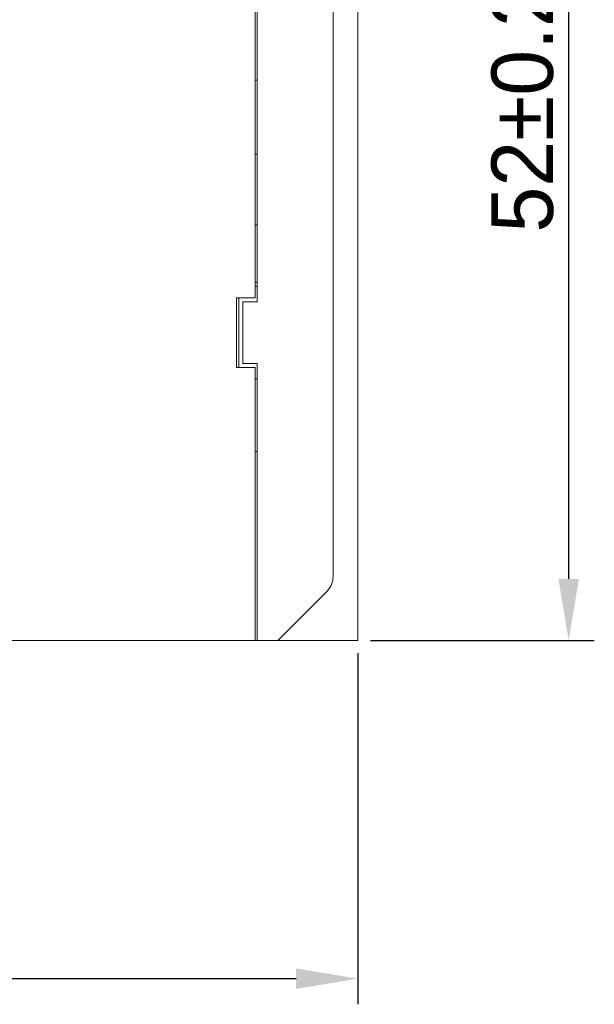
# Model space of a CAD drawing. Header units: inches. Extents: x 830 to 2171, y -969 to 167.
# Tile 6 of 27: x 1943 to 1971, y -857 to -809. Entities that reach past the tile are written whole.
import ezdxf

# ---------------------------------------------------------------- set-up
doc = ezdxf.new("R2010")
doc.units = ezdxf.units.IN
doc.header["$LTSCALE"] = 23.1
doc.header["$MEASUREMENT"] = 0
doc.header["$PDSIZE"] = -5
doc.layers.get('0').update_dxf_attribs({"lineweight": 18})
doc.layers.get('Defpoints').update_dxf_attribs({"lineweight": 18})
doc.styles.add('文字样式①', font='txt')
doc.dimstyles.new('标准样式（宋体）', dxfattribs={"dimtxt": 3, "dimasz": 3, "dimexe": 1.25, "dimexo": 0.625, "dimtad": 1, "dimtoh": 1, "dimdec": 8, "dimdsep": 46, "dimtxsty": '文字样式①', "dimcen": 0, "dimdle": 6, "dimadec": 0, "dimazin": 0, "dimtfac": 1, "dimtofl": 0, "dimtmove": 0, "dimatfit": 3, "dimfxl": 1, "dimtolj": 1, "dimarcsym": 0})

# ---------------------------------------------------------------- blocks, each defined once
blk = doc.blocks.new('*D25')
at = {"color": 0, "lineweight": -2, "transparency": 16777216}
for p, q in [((1859.09, -840.057), (1859.09, -857.166)), ((1959.09, -840.057), (1959.09, -857.166)), ((1862.09, -855.916), (1956.09, -855.916))]:
    blk.add_line(p, q, dxfattribs=at)
at = {"color": 0, "transparency": 16777216}
for points in [[(1862.09, -855.416), (1862.09, -856.416), (1859.09, -855.916)], [(1956.09, -855.416), (1956.09, -856.416), (1959.09, -855.916)]]:
    blk.add_solid(points, dxfattribs=at)
at = {"layer": 'Defpoints', "color": 0, "transparency": 16777216}
for p in [(1859.09, -839.432), (1959.09, -839.432), (1959.09, -855.916)]:
    blk.add_point(p, dxfattribs=at)
at = {"color": 0, "lineweight": 0, "transparency": 16777216, "insert": (1909.09, -853.674), "char_height": 3, "attachment_point": 5, "style": '文字样式①'}
blk.add_mtext('\\A1;100{\\H1x;%%P0.2}', dxfattribs=at)
blk = doc.blocks.new('*D29')
at = {"color": 0, "lineweight": -2, "transparency": 16777216}
for p, q in [((1959.715, -787.432), (1970.618, -787.432)), ((1969.368, -790.432), (1969.368, -836.432)), ((1959.715, -839.432), (1970.618, -839.432))]:
    blk.add_line(p, q, dxfattribs=at)
at = {"color": 0, "transparency": 16777216}
for points in [[(1968.868, -790.432), (1969.868, -790.432), (1969.368, -787.432)], [(1968.868, -836.432), (1969.868, -836.432), (1969.368, -839.432)]]:
    blk.add_solid(points, dxfattribs=at)
at = {"layer": 'Defpoints', "color": 0, "transparency": 16777216}
for p in [(1959.09, -787.432), (1959.09, -839.432), (1969.368, -839.432)]:
    blk.add_point(p, dxfattribs=at)
at = {"color": 0, "lineweight": 0, "transparency": 16777216, "insert": (1967.125, -813.432), "char_height": 3, "attachment_point": 5, "rotation": 90, "style": '文字样式①'}
blk.add_mtext('\\A1;52{\\H1x;%%P0.2}', dxfattribs=at)

msp = doc.modelspace()

# ---------------------------------------------------------------- linework, layer by layer
at = {"color": 7, "linetype": 'Continuous', "lineweight": 0}
for p, q in [((1959.09, -787.432), (1959.09, -839.432)), ((1957.89, -790.546), (1957.89, -836.318)), ((1954.09, -822.732), (1954.09, -801.282)), ((1954.19, -801.082), (1954.19, -822.932)), ((1954.19, -812.132), (1954.09, -812.132)), ((1954.09, -815.732), (1954.19, -815.732)), ((1954.09, -819.182), (1954.19, -819.182)), ((1954.19, -821.982), (1954.09, -821.982)), ((1954.19, -822.182), (1954.09, -822.182)), ((1954.09, -822.732), (1953.19, -822.732)), ((1953.19, -822.732), (1953.19, -826.132)), ((1953.29, -822.732), (1953.29, -826.132)), ((1954.19, -822.932), (1953.49, -822.932)), ((1953.49, -822.932), (1953.49, -825.932)), ((1954.09, -826.132), (1953.19, -826.132)), ((1953.49, -825.932), (1954.19, -825.932)), ((1954.09, -839.432), (1954.09, -826.132)), ((1954.19, -825.932), (1954.19, -839.432)), ((1954.09, -826.682), (1954.19, -826.682)), ((1954.09, -830.232), (1954.19, -830.232)), ((1957.597, -837.025), (1955.19, -839.432)), ((1927.29, -839.432), (1959.09, -839.432))]:
    msp.add_line(p, q, dxfattribs=at)
msp.add_arc((1956.89, -836.318), 1, 315, 0, dxfattribs=at)

# ---------------------------------------------------------------- dimensions: what is measured, and where the dimension line sits
at = {"color": 142, "lineweight": 0}
dim = msp.add_linear_dim(base=(1969.368, -839.432), p1=(1959.09, -787.432), p2=(1959.09, -839.432), angle=90, text='<>{\\H1x;%%P0.2}', dimstyle='标准样式（宋体）', override={"dimdec": 1, "dimarcsym": 1}, dxfattribs=at)
dim.commit()
dim.dimension.update_dxf_attribs({"geometry": '*D29', "text_midpoint": (1967.125, -813.432)})
dim = msp.add_linear_dim(base=(1959.09, -855.916), p1=(1859.09, -839.432), p2=(1959.09, -839.432), text='<>{\\H1x;%%P0.2}', dimstyle='标准样式（宋体）', override={"dimdec": 1, "dimarcsym": 1}, dxfattribs=at)
dim.commit()
dim.dimension.update_dxf_attribs({"geometry": '*D25', "text_midpoint": (1909.09, -853.674)})

doc.saveas('drawing.dxf')
